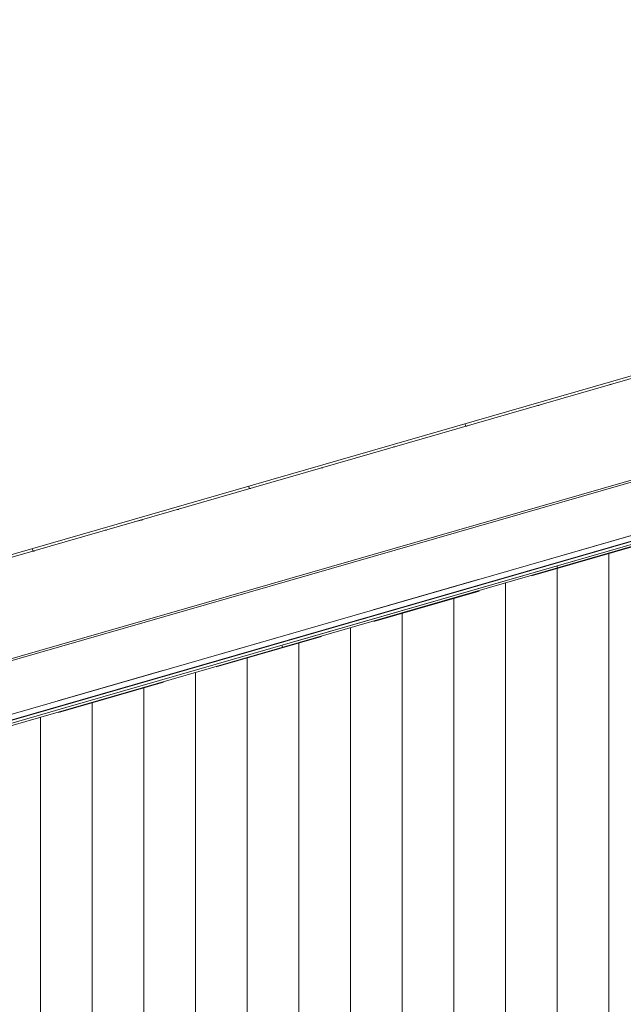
# Model space of a CAD drawing. Header units: millimetres. Extents: x -65 to 293624, y -1905 to 31061.
# Tile 42 of 256: x 31711 to 32878, y 16355 to 18259. Entities that reach past the tile are written whole.
import ezdxf

# ---------------------------------------------------------------- set-up
doc = ezdxf.new("R2010")
doc.units = ezdxf.units.MM
doc.header["$MEASUREMENT"] = 0
doc.linetypes.add('Hidden Line', pattern=[317.5, 211.666667, -105.833333])
for name, color, linetype in [('00 2D joon.AR', 7, 'Continuous'), ('1247 Fassaadi valgusti.AR', 7, 'Continuous'), ('1263 Katuse alusserv.AR', 7, 'Continuous'), ('1263 Katusekate - plekk.AR', 7, 'Continuous'), ('1264 Katusevarustus.AR', 7, 'Continuous')]:
    doc.layers.add(name, color=color, linetype=linetype)

# ---------------------------------------------------------------- blocks, each defined once
blk = doc.blocks.new('*X255', base_point=(-38239, 12361.4))
at = {"layer": '1263 Katuse alusserv.AR', "color": 7, "linetype": 'Continuous', "lineweight": 13}
for p, q in [((32749.9, 17202.7), (32750.8, 17198.9)), ((32218, 17049.4), (32218.9, 17045.5))]:
    blk.add_line(p, q, dxfattribs=at)
blk.add_point((32750.8, 17198.9), dxfattribs=at)
blk.add_point((32750.8, 17198.9), dxfattribs=at)
blk.add_point((32750.8, 17198.9), dxfattribs=at)
blk.add_point((32750.8, 17198.9), dxfattribs=at)
blk = doc.blocks.new('*X256', base_point=(-38239, 12361.4))
at = {"layer": '1263 Katuse alusserv.AR', "color": 7, "linetype": 'Continuous', "lineweight": 13}
for p, q in [((32749.9, 17202.7), (32750.8, 17198.9)), ((32218, 17049.4), (32218.9, 17045.5))]:
    blk.add_line(p, q, dxfattribs=at)
blk.add_point((32750.8, 17198.9), dxfattribs=at)
blk.add_point((32750.8, 17198.9), dxfattribs=at)
blk.add_point((32750.8, 17198.9), dxfattribs=at)
blk.add_point((32750.8, 17198.9), dxfattribs=at)
blk = doc.blocks.new('*X261', base_point=(-38239, 12361.4))
at = {"layer": '1263 Katuse alusserv.AR', "color": 7, "linetype": 'Continuous', "lineweight": 13}
for p, q in [((32850.6, 17227.7), (32850.6, 17186.1)), ((32850.6, 17227.7), (32850.6, 17186.1)), ((32750.6, 17198.8), (32750.6, 17186.1)), ((32750.6, 17198.8), (32750.6, 17186.1)), ((32750.6, 17186.1), (32750.6, 17122.2)), ((32750.6, 17186.1), (32750.6, 17122.2)), ((32850.6, 17186.1), (32850.6, 17122.2)), ((32850.6, 17186.1), (32850.6, 17122.2)), ((32650.6, 17170), (32650.6, 17122.2)), ((32650.6, 17170), (32650.6, 17122.2)), ((32550.6, 17141.2), (32550.6, 17122.2)), ((32550.6, 17141.2), (32550.6, 17122.2)), ((32550.6, 17122.2), (32550.6, 17058.3)), ((32550.6, 17122.2), (32550.6, 17058.3)), ((32650.6, 17122.2), (32650.6, 17058.3)), ((32650.6, 17122.2), (32650.6, 17058.3)), ((32750.6, 17122.2), (32750.6, 17058.3)), ((32750.6, 17122.2), (32750.6, 17058.3)), ((32850.6, 17122.2), (32850.6, 17058.3)), ((32850.6, 17122.2), (32850.6, 17058.3)), ((32450.6, 17112.3), (32450.6, 17058.3)), ((32450.6, 17112.3), (32450.6, 17058.3)), ((32350.6, 17083.5), (32350.6, 17058.3)), ((32350.6, 17083.5), (32350.6, 17058.3)), ((32350.6, 17058.3), (32350.6, 16994.4)), ((32350.6, 17058.3), (32350.6, 16994.4)), ((32450.6, 17058.3), (32450.6, 16994.4)), ((32450.6, 17058.3), (32450.6, 16994.4)), ((32550.6, 17058.3), (32550.6, 16994.4)), ((32550.6, 17058.3), (32550.6, 16994.4)), ((32650.6, 17058.3), (32650.6, 16994.4)), ((32650.6, 17058.3), (32650.6, 16994.4)), ((32750.6, 17058.3), (32750.6, 16994.4)), ((32750.6, 17058.3), (32750.6, 16994.4)), ((32850.6, 17058.3), (32850.6, 16994.4)), ((32850.6, 17058.3), (32850.6, 16994.4)), ((32250.6, 17054.6), (32250.6, 16994.4)), ((32250.6, 17054.6), (32250.6, 16994.4)), ((32150.6, 17025.8), (32150.6, 16994.4)), ((32150.6, 17025.8), (32150.6, 16994.4)), ((32050.6, 16997), (32050.6, 16994.4)), ((32050.6, 16997), (32050.6, 16994.4)), ((32050.6, 16994.4), (32050.6, 16930.4)), ((32050.6, 16994.4), (32050.6, 16930.4)), ((32150.6, 16994.4), (32150.6, 16930.4)), ((32150.6, 16994.4), (32150.6, 16930.4)), ((32250.6, 16994.4), (32250.6, 16930.4)), ((32250.6, 16994.4), (32250.6, 16930.4)), ((32350.6, 16994.4), (32350.6, 16930.4)), ((32350.6, 16994.4), (32350.6, 16930.4)), ((32450.6, 16994.4), (32450.6, 16930.4)), ((32450.6, 16994.4), (32450.6, 16930.4)), ((32550.6, 16994.4), (32550.6, 16930.4)), ((32550.6, 16994.4), (32550.6, 16930.4)), ((32650.6, 16994.4), (32650.6, 16930.4)), ((32650.6, 16994.4), (32650.6, 16930.4)), ((32750.6, 16994.4), (32750.6, 16930.4)), ((32750.6, 16994.4), (32750.6, 16930.4)), ((32850.6, 16994.4), (32850.6, 16930.4)), ((32850.6, 16994.4), (32850.6, 16930.4)), ((31950.6, 16968.1), (31950.6, 16930.4)), ((31950.6, 16968.1), (31950.6, 16930.4)), ((31850.6, 16939.3), (31850.6, 16930.4)), ((31850.6, 16939.3), (31850.6, 16930.4)), ((31850.6, 16930.4), (31850.6, 16866.5)), ((31850.6, 16930.4), (31850.6, 16866.5)), ((31950.6, 16930.4), (31950.6, 16866.5)), ((31950.6, 16930.4), (31950.6, 16866.5)), ((32050.6, 16930.4), (32050.6, 16866.5)), ((32050.6, 16930.4), (32050.6, 16866.5)), ((32150.6, 16930.4), (32150.6, 16866.5)), ((32150.6, 16930.4), (32150.6, 16866.5)), ((32250.6, 16930.4), (32250.6, 16866.5)), ((32250.6, 16930.4), (32250.6, 16866.5)), ((32350.6, 16930.4), (32350.6, 16866.5)), ((32350.6, 16930.4), (32350.6, 16866.5)), ((32450.6, 16930.4), (32450.6, 16866.5)), ((32450.6, 16930.4), (32450.6, 16866.5)), ((32550.6, 16930.4), (32550.6, 16866.5)), ((32550.6, 16930.4), (32550.6, 16866.5)), ((32650.6, 16930.4), (32650.6, 16866.5)), ((32650.6, 16930.4), (32650.6, 16866.5)), ((32750.6, 16930.4), (32750.6, 16866.5)), ((32750.6, 16930.4), (32750.6, 16866.5)), ((32850.6, 16930.4), (32850.6, 16866.5)), ((32850.6, 16930.4), (32850.6, 16866.5)), ((31750.6, 16910.4), (31750.6, 16866.5)), ((31750.6, 16910.4), (31750.6, 16866.5)), ((31750.6, 16866.5), (31750.6, 16802.6)), ((31750.6, 16866.5), (31750.6, 16802.6)), ((31850.6, 16866.5), (31850.6, 16802.6)), ((31850.6, 16866.5), (31850.6, 16802.6)), ((31950.6, 16866.5), (31950.6, 16802.6)), ((31950.6, 16866.5), (31950.6, 16802.6)), ((32050.6, 16866.5), (32050.6, 16802.6)), ((32050.6, 16866.5), (32050.6, 16802.6)), ((32150.6, 16866.5), (32150.6, 16802.6)), ((32150.6, 16866.5), (32150.6, 16802.6)), ((32250.6, 16866.5), (32250.6, 16802.6)), ((32250.6, 16866.5), (32250.6, 16802.6)), ((32350.6, 16866.5), (32350.6, 16802.6)), ((32350.6, 16866.5), (32350.6, 16802.6)), ((32450.6, 16866.5), (32450.6, 16802.6)), ((32450.6, 16866.5), (32450.6, 16802.6)), ((32550.6, 16866.5), (32550.6, 16802.6)), ((32550.6, 16866.5), (32550.6, 16802.6)), ((32650.6, 16866.5), (32650.6, 16802.6)), ((32650.6, 16866.5), (32650.6, 16802.6)), ((32750.6, 16866.5), (32750.6, 16802.6)), ((32750.6, 16866.5), (32750.6, 16802.6)), ((32850.6, 16866.5), (32850.6, 16802.6)), ((32850.6, 16866.5), (32850.6, 16802.6)), ((31750.6, 16802.6), (31750.6, 16738.7)), ((31750.6, 16802.6), (31750.6, 16738.7)), ((31850.6, 16802.6), (31850.6, 16738.7)), ((31850.6, 16802.6), (31850.6, 16738.7)), ((31950.6, 16802.6), (31950.6, 16738.7)), ((31950.6, 16802.6), (31950.6, 16738.7)), ((32050.6, 16802.6), (32050.6, 16738.7)), ((32050.6, 16802.6), (32050.6, 16738.7)), ((32150.6, 16802.6), (32150.6, 16738.7)), ((32150.6, 16802.6), (32150.6, 16738.7)), ((32250.6, 16802.6), (32250.6, 16738.7)), ((32250.6, 16802.6), (32250.6, 16738.7)), ((32350.6, 16802.6), (32350.6, 16738.7)), ((32350.6, 16802.6), (32350.6, 16738.7)), ((32450.6, 16802.6), (32450.6, 16738.7)), ((32450.6, 16802.6), (32450.6, 16738.7)), ((32550.6, 16802.6), (32550.6, 16738.7)), ((32550.6, 16802.6), (32550.6, 16738.7)), ((32650.6, 16802.6), (32650.6, 16738.7)), ((32650.6, 16802.6), (32650.6, 16738.7)), ((32750.6, 16802.6), (32750.6, 16738.7)), ((32750.6, 16802.6), (32750.6, 16738.7)), ((32850.6, 16802.6), (32850.6, 16738.7)), ((32850.6, 16802.6), (32850.6, 16738.7)), ((31750.6, 16738.7), (31750.6, 16674.8)), ((31750.6, 16738.7), (31750.6, 16674.8)), ((31850.6, 16738.7), (31850.6, 16674.8)), ((31850.6, 16738.7), (31850.6, 16674.8)), ((31950.6, 16738.7), (31950.6, 16674.8)), ((31950.6, 16738.7), (31950.6, 16674.8)), ((32050.6, 16738.7), (32050.6, 16674.8)), ((32050.6, 16738.7), (32050.6, 16674.8)), ((32150.6, 16738.7), (32150.6, 16674.8)), ((32150.6, 16738.7), (32150.6, 16674.8)), ((32250.6, 16738.7), (32250.6, 16674.8)), ((32250.6, 16738.7), (32250.6, 16674.8)), ((32350.6, 16738.7), (32350.6, 16674.8)), ((32350.6, 16738.7), (32350.6, 16674.8)), ((32450.6, 16738.7), (32450.6, 16674.8)), ((32450.6, 16738.7), (32450.6, 16674.8)), ((32550.6, 16738.7), (32550.6, 16674.8)), ((32550.6, 16738.7), (32550.6, 16674.8)), ((32650.6, 16738.7), (32650.6, 16674.8)), ((32650.6, 16738.7), (32650.6, 16674.8)), ((32750.6, 16738.7), (32750.6, 16674.8)), ((32750.6, 16738.7), (32750.6, 16674.8)), ((32850.6, 16738.7), (32850.6, 16674.8)), ((32850.6, 16738.7), (32850.6, 16674.8)), ((31750.6, 16674.8), (31750.6, 16610.9)), ((31750.6, 16674.8), (31750.6, 16610.9)), ((31850.6, 16674.8), (31850.6, 16610.9)), ((31850.6, 16674.8), (31850.6, 16610.9)), ((31950.6, 16674.8), (31950.6, 16610.9)), ((31950.6, 16674.8), (31950.6, 16610.9)), ((32050.6, 16674.8), (32050.6, 16610.9)), ((32050.6, 16674.8), (32050.6, 16610.9)), ((32150.6, 16674.8), (32150.6, 16610.9)), ((32150.6, 16674.8), (32150.6, 16610.9)), ((32250.6, 16674.8), (32250.6, 16610.9)), ((32250.6, 16674.8), (32250.6, 16610.9)), ((32350.6, 16674.8), (32350.6, 16610.9)), ((32350.6, 16674.8), (32350.6, 16610.9)), ((32450.6, 16674.8), (32450.6, 16610.9)), ((32450.6, 16674.8), (32450.6, 16610.9)), ((32550.6, 16674.8), (32550.6, 16610.9)), ((32550.6, 16674.8), (32550.6, 16610.9)), ((32650.6, 16674.8), (32650.6, 16610.9)), ((32650.6, 16674.8), (32650.6, 16610.9)), ((32750.6, 16674.8), (32750.6, 16610.9)), ((32750.6, 16674.8), (32750.6, 16610.9)), ((32850.6, 16674.8), (32850.6, 16610.9)), ((32850.6, 16674.8), (32850.6, 16610.9)), ((31750.6, 16610.9), (31750.6, 16547)), ((31750.6, 16610.9), (31750.6, 16547)), ((31850.6, 16610.9), (31850.6, 16547)), ((31850.6, 16610.9), (31850.6, 16547)), ((31950.6, 16610.9), (31950.6, 16547)), ((31950.6, 16610.9), (31950.6, 16547)), ((32050.6, 16610.9), (32050.6, 16547)), ((32050.6, 16610.9), (32050.6, 16547)), ((32150.6, 16610.9), (32150.6, 16547)), ((32150.6, 16610.9), (32150.6, 16547)), ((32250.6, 16610.9), (32250.6, 16547)), ((32250.6, 16610.9), (32250.6, 16547)), ((32350.6, 16610.9), (32350.6, 16547)), ((32350.6, 16610.9), (32350.6, 16547)), ((32450.6, 16610.9), (32450.6, 16547)), ((32450.6, 16610.9), (32450.6, 16547)), ((32550.6, 16610.9), (32550.6, 16547)), ((32550.6, 16610.9), (32550.6, 16547)), ((32650.6, 16610.9), (32650.6, 16547)), ((32650.6, 16610.9), (32650.6, 16547)), ((32750.6, 16610.9), (32750.6, 16547)), ((32750.6, 16610.9), (32750.6, 16547)), ((32850.6, 16610.9), (32850.6, 16547)), ((32850.6, 16610.9), (32850.6, 16547)), ((31750.6, 16547), (31750.6, 16483)), ((31750.6, 16547), (31750.6, 16483)), ((31850.6, 16547), (31850.6, 16483)), ((31850.6, 16547), (31850.6, 16483)), ((31950.6, 16547), (31950.6, 16483)), ((31950.6, 16547), (31950.6, 16483)), ((32050.6, 16547), (32050.6, 16483)), ((32050.6, 16547), (32050.6, 16483)), ((32150.6, 16547), (32150.6, 16483)), ((32150.6, 16547), (32150.6, 16483)), ((32250.6, 16547), (32250.6, 16483)), ((32250.6, 16547), (32250.6, 16483)), ((32350.6, 16547), (32350.6, 16483)), ((32350.6, 16547), (32350.6, 16483)), ((32450.6, 16547), (32450.6, 16483)), ((32450.6, 16547), (32450.6, 16483)), ((32550.6, 16547), (32550.6, 16483)), ((32550.6, 16547), (32550.6, 16483)), ((32650.6, 16547), (32650.6, 16483)), ((32650.6, 16547), (32650.6, 16483)), ((32750.6, 16547), (32750.6, 16483)), ((32750.6, 16547), (32750.6, 16483)), ((32850.6, 16547), (32850.6, 16483)), ((32850.6, 16547), (32850.6, 16483)), ((31750.6, 16483), (31750.6, 16419.1)), ((31750.6, 16483), (31750.6, 16419.1)), ((31850.6, 16483), (31850.6, 16419.1)), ((31850.6, 16483), (31850.6, 16419.1)), ((31950.6, 16483), (31950.6, 16419.1)), ((31950.6, 16483), (31950.6, 16419.1)), ((32050.6, 16483), (32050.6, 16419.1)), ((32050.6, 16483), (32050.6, 16419.1)), ((32150.6, 16483), (32150.6, 16419.1)), ((32150.6, 16483), (32150.6, 16419.1)), ((32250.6, 16483), (32250.6, 16419.1)), ((32250.6, 16483), (32250.6, 16419.1)), ((32350.6, 16483), (32350.6, 16419.1)), ((32350.6, 16483), (32350.6, 16419.1)), ((32450.6, 16483), (32450.6, 16419.1)), ((32450.6, 16483), (32450.6, 16419.1)), ((32550.6, 16483), (32550.6, 16419.1)), ((32550.6, 16483), (32550.6, 16419.1)), ((32650.6, 16483), (32650.6, 16419.1)), ((32650.6, 16483), (32650.6, 16419.1)), ((32750.6, 16483), (32750.6, 16419.1)), ((32750.6, 16483), (32750.6, 16419.1)), ((32850.6, 16483), (32850.6, 16419.1)), ((32850.6, 16483), (32850.6, 16419.1)), ((31750.6, 16419.1), (31750.6, 16355.2)), ((31750.6, 16419.1), (31750.6, 16355.2)), ((31850.6, 16419.1), (31850.6, 16355.2)), ((31850.6, 16419.1), (31850.6, 16355.2)), ((31950.6, 16419.1), (31950.6, 16355.2)), ((31950.6, 16419.1), (31950.6, 16355.2)), ((32050.6, 16419.1), (32050.6, 16355.2)), ((32050.6, 16419.1), (32050.6, 16355.2)), ((32150.6, 16419.1), (32150.6, 16355.2)), ((32150.6, 16419.1), (32150.6, 16355.2)), ((32250.6, 16419.1), (32250.6, 16355.2)), ((32250.6, 16419.1), (32250.6, 16355.2)), ((32350.6, 16419.1), (32350.6, 16355.2)), ((32350.6, 16419.1), (32350.6, 16355.2)), ((32450.6, 16419.1), (32450.6, 16355.2)), ((32450.6, 16419.1), (32450.6, 16355.2)), ((32550.6, 16419.1), (32550.6, 16355.2)), ((32550.6, 16419.1), (32550.6, 16355.2)), ((32650.6, 16419.1), (32650.6, 16355.2)), ((32650.6, 16419.1), (32650.6, 16355.2)), ((32750.6, 16419.1), (32750.6, 16355.2)), ((32750.6, 16419.1), (32750.6, 16355.2)), ((32850.6, 16419.1), (32850.6, 16355.2)), ((32850.6, 16419.1), (32850.6, 16355.2)), ((31750.6, 16355.2), (31750.6, 16291.3)), ((31850.6, 16355.2), (31850.6, 16291.3)), ((31950.6, 16355.2), (31950.6, 16291.3)), ((32050.6, 16355.2), (32050.6, 16291.3)), ((32150.6, 16355.2), (32150.6, 16291.3)), ((32250.6, 16355.2), (32250.6, 16291.3)), ((32350.6, 16355.2), (32350.6, 16291.3)), ((32450.6, 16355.2), (32450.6, 16291.3)), ((32550.6, 16355.2), (32550.6, 16291.3)), ((32650.6, 16355.2), (32650.6, 16291.3)), ((32750.6, 16355.2), (32750.6, 16291.3)), ((32850.6, 16355.2), (32850.6, 16291.3))]:
    blk.add_line(p, q, dxfattribs=at)
blk = doc.blocks.new('*X262', base_point=(-38239, 12361.4))
at = {"layer": '1263 Katuse alusserv.AR', "color": 7, "linetype": 'Continuous', "lineweight": 13}
for p, q in [((32850.6, 17227.7), (32850.6, 17186.1)), ((32850.6, 17227.7), (32850.6, 17186.1)), ((32750.6, 17198.8), (32750.6, 17186.1)), ((32750.6, 17198.8), (32750.6, 17186.1)), ((32750.6, 17186.1), (32750.6, 17122.2)), ((32750.6, 17186.1), (32750.6, 17122.2)), ((32850.6, 17186.1), (32850.6, 17122.2)), ((32850.6, 17186.1), (32850.6, 17122.2)), ((32650.6, 17170), (32650.6, 17122.2)), ((32650.6, 17170), (32650.6, 17122.2)), ((32550.6, 17141.2), (32550.6, 17122.2)), ((32550.6, 17141.2), (32550.6, 17122.2)), ((32550.6, 17122.2), (32550.6, 17058.3)), ((32550.6, 17122.2), (32550.6, 17058.3)), ((32650.6, 17122.2), (32650.6, 17058.3)), ((32650.6, 17122.2), (32650.6, 17058.3)), ((32750.6, 17122.2), (32750.6, 17058.3)), ((32750.6, 17122.2), (32750.6, 17058.3)), ((32850.6, 17122.2), (32850.6, 17058.3)), ((32850.6, 17122.2), (32850.6, 17058.3)), ((32450.6, 17112.3), (32450.6, 17058.3)), ((32450.6, 17112.3), (32450.6, 17058.3)), ((32350.6, 17083.5), (32350.6, 17058.3)), ((32350.6, 17083.5), (32350.6, 17058.3)), ((32350.6, 17058.3), (32350.6, 16994.4)), ((32350.6, 17058.3), (32350.6, 16994.4)), ((32450.6, 17058.3), (32450.6, 16994.4)), ((32450.6, 17058.3), (32450.6, 16994.4)), ((32550.6, 17058.3), (32550.6, 16994.4)), ((32550.6, 17058.3), (32550.6, 16994.4)), ((32650.6, 17058.3), (32650.6, 16994.4)), ((32650.6, 17058.3), (32650.6, 16994.4)), ((32750.6, 17058.3), (32750.6, 16994.4)), ((32750.6, 17058.3), (32750.6, 16994.4)), ((32850.6, 17058.3), (32850.6, 16994.4)), ((32850.6, 17058.3), (32850.6, 16994.4)), ((32250.6, 17054.6), (32250.6, 16994.4)), ((32250.6, 17054.6), (32250.6, 16994.4)), ((32150.6, 17025.8), (32150.6, 16994.4)), ((32150.6, 17025.8), (32150.6, 16994.4)), ((32050.6, 16997), (32050.6, 16994.4)), ((32050.6, 16997), (32050.6, 16994.4)), ((32050.6, 16994.4), (32050.6, 16930.4)), ((32050.6, 16994.4), (32050.6, 16930.4)), ((32150.6, 16994.4), (32150.6, 16930.4)), ((32150.6, 16994.4), (32150.6, 16930.4)), ((32250.6, 16994.4), (32250.6, 16930.4)), ((32250.6, 16994.4), (32250.6, 16930.4)), ((32350.6, 16994.4), (32350.6, 16930.4)), ((32350.6, 16994.4), (32350.6, 16930.4)), ((32450.6, 16994.4), (32450.6, 16930.4)), ((32450.6, 16994.4), (32450.6, 16930.4)), ((32550.6, 16994.4), (32550.6, 16930.4)), ((32550.6, 16994.4), (32550.6, 16930.4)), ((32650.6, 16994.4), (32650.6, 16930.4)), ((32650.6, 16994.4), (32650.6, 16930.4)), ((32750.6, 16994.4), (32750.6, 16930.4)), ((32750.6, 16994.4), (32750.6, 16930.4)), ((32850.6, 16994.4), (32850.6, 16930.4)), ((32850.6, 16994.4), (32850.6, 16930.4)), ((31950.6, 16968.1), (31950.6, 16930.4)), ((31950.6, 16968.1), (31950.6, 16930.4)), ((31850.6, 16939.3), (31850.6, 16930.4)), ((31850.6, 16939.3), (31850.6, 16930.4)), ((31850.6, 16930.4), (31850.6, 16866.5)), ((31850.6, 16930.4), (31850.6, 16866.5)), ((31950.6, 16930.4), (31950.6, 16866.5)), ((31950.6, 16930.4), (31950.6, 16866.5)), ((32050.6, 16930.4), (32050.6, 16866.5)), ((32050.6, 16930.4), (32050.6, 16866.5)), ((32150.6, 16930.4), (32150.6, 16866.5)), ((32150.6, 16930.4), (32150.6, 16866.5)), ((32250.6, 16930.4), (32250.6, 16866.5)), ((32250.6, 16930.4), (32250.6, 16866.5)), ((32350.6, 16930.4), (32350.6, 16866.5)), ((32350.6, 16930.4), (32350.6, 16866.5)), ((32450.6, 16930.4), (32450.6, 16866.5)), ((32450.6, 16930.4), (32450.6, 16866.5)), ((32550.6, 16930.4), (32550.6, 16866.5)), ((32550.6, 16930.4), (32550.6, 16866.5)), ((32650.6, 16930.4), (32650.6, 16866.5)), ((32650.6, 16930.4), (32650.6, 16866.5)), ((32750.6, 16930.4), (32750.6, 16866.5)), ((32750.6, 16930.4), (32750.6, 16866.5)), ((32850.6, 16930.4), (32850.6, 16866.5)), ((32850.6, 16930.4), (32850.6, 16866.5)), ((31750.6, 16910.4), (31750.6, 16866.5)), ((31750.6, 16910.4), (31750.6, 16866.5)), ((31750.6, 16866.5), (31750.6, 16802.6)), ((31750.6, 16866.5), (31750.6, 16802.6)), ((31850.6, 16866.5), (31850.6, 16802.6)), ((31850.6, 16866.5), (31850.6, 16802.6)), ((31950.6, 16866.5), (31950.6, 16802.6)), ((31950.6, 16866.5), (31950.6, 16802.6)), ((32050.6, 16866.5), (32050.6, 16802.6)), ((32050.6, 16866.5), (32050.6, 16802.6)), ((32150.6, 16866.5), (32150.6, 16802.6)), ((32150.6, 16866.5), (32150.6, 16802.6)), ((32250.6, 16866.5), (32250.6, 16802.6)), ((32250.6, 16866.5), (32250.6, 16802.6)), ((32350.6, 16866.5), (32350.6, 16802.6)), ((32350.6, 16866.5), (32350.6, 16802.6)), ((32450.6, 16866.5), (32450.6, 16802.6)), ((32450.6, 16866.5), (32450.6, 16802.6)), ((32550.6, 16866.5), (32550.6, 16802.6)), ((32550.6, 16866.5), (32550.6, 16802.6)), ((32650.6, 16866.5), (32650.6, 16802.6)), ((32650.6, 16866.5), (32650.6, 16802.6)), ((32750.6, 16866.5), (32750.6, 16802.6)), ((32750.6, 16866.5), (32750.6, 16802.6)), ((32850.6, 16866.5), (32850.6, 16802.6)), ((32850.6, 16866.5), (32850.6, 16802.6)), ((31750.6, 16802.6), (31750.6, 16738.7)), ((31750.6, 16802.6), (31750.6, 16738.7)), ((31850.6, 16802.6), (31850.6, 16738.7)), ((31850.6, 16802.6), (31850.6, 16738.7)), ((31950.6, 16802.6), (31950.6, 16738.7)), ((31950.6, 16802.6), (31950.6, 16738.7)), ((32050.6, 16802.6), (32050.6, 16738.7)), ((32050.6, 16802.6), (32050.6, 16738.7)), ((32150.6, 16802.6), (32150.6, 16738.7)), ((32150.6, 16802.6), (32150.6, 16738.7)), ((32250.6, 16802.6), (32250.6, 16738.7)), ((32250.6, 16802.6), (32250.6, 16738.7)), ((32350.6, 16802.6), (32350.6, 16738.7)), ((32350.6, 16802.6), (32350.6, 16738.7)), ((32450.6, 16802.6), (32450.6, 16738.7)), ((32450.6, 16802.6), (32450.6, 16738.7)), ((32550.6, 16802.6), (32550.6, 16738.7)), ((32550.6, 16802.6), (32550.6, 16738.7)), ((32650.6, 16802.6), (32650.6, 16738.7)), ((32650.6, 16802.6), (32650.6, 16738.7)), ((32750.6, 16802.6), (32750.6, 16738.7)), ((32750.6, 16802.6), (32750.6, 16738.7)), ((32850.6, 16802.6), (32850.6, 16738.7)), ((32850.6, 16802.6), (32850.6, 16738.7)), ((31750.6, 16738.7), (31750.6, 16674.8)), ((31750.6, 16738.7), (31750.6, 16674.8)), ((31850.6, 16738.7), (31850.6, 16674.8)), ((31850.6, 16738.7), (31850.6, 16674.8)), ((31950.6, 16738.7), (31950.6, 16674.8)), ((31950.6, 16738.7), (31950.6, 16674.8)), ((32050.6, 16738.7), (32050.6, 16674.8)), ((32050.6, 16738.7), (32050.6, 16674.8)), ((32150.6, 16738.7), (32150.6, 16674.8)), ((32150.6, 16738.7), (32150.6, 16674.8)), ((32250.6, 16738.7), (32250.6, 16674.8)), ((32250.6, 16738.7), (32250.6, 16674.8)), ((32350.6, 16738.7), (32350.6, 16674.8)), ((32350.6, 16738.7), (32350.6, 16674.8)), ((32450.6, 16738.7), (32450.6, 16674.8)), ((32450.6, 16738.7), (32450.6, 16674.8)), ((32550.6, 16738.7), (32550.6, 16674.8)), ((32550.6, 16738.7), (32550.6, 16674.8)), ((32650.6, 16738.7), (32650.6, 16674.8)), ((32650.6, 16738.7), (32650.6, 16674.8)), ((32750.6, 16738.7), (32750.6, 16674.8)), ((32750.6, 16738.7), (32750.6, 16674.8)), ((32850.6, 16738.7), (32850.6, 16674.8)), ((32850.6, 16738.7), (32850.6, 16674.8)), ((31750.6, 16674.8), (31750.6, 16610.9)), ((31750.6, 16674.8), (31750.6, 16610.9)), ((31850.6, 16674.8), (31850.6, 16610.9)), ((31850.6, 16674.8), (31850.6, 16610.9)), ((31950.6, 16674.8), (31950.6, 16610.9)), ((31950.6, 16674.8), (31950.6, 16610.9)), ((32050.6, 16674.8), (32050.6, 16610.9)), ((32050.6, 16674.8), (32050.6, 16610.9)), ((32150.6, 16674.8), (32150.6, 16610.9)), ((32150.6, 16674.8), (32150.6, 16610.9)), ((32250.6, 16674.8), (32250.6, 16610.9)), ((32250.6, 16674.8), (32250.6, 16610.9)), ((32350.6, 16674.8), (32350.6, 16610.9)), ((32350.6, 16674.8), (32350.6, 16610.9)), ((32450.6, 16674.8), (32450.6, 16610.9)), ((32450.6, 16674.8), (32450.6, 16610.9)), ((32550.6, 16674.8), (32550.6, 16610.9)), ((32550.6, 16674.8), (32550.6, 16610.9)), ((32650.6, 16674.8), (32650.6, 16610.9)), ((32650.6, 16674.8), (32650.6, 16610.9)), ((32750.6, 16674.8), (32750.6, 16610.9)), ((32750.6, 16674.8), (32750.6, 16610.9)), ((32850.6, 16674.8), (32850.6, 16610.9)), ((32850.6, 16674.8), (32850.6, 16610.9)), ((31750.6, 16610.9), (31750.6, 16547)), ((31750.6, 16610.9), (31750.6, 16547)), ((31850.6, 16610.9), (31850.6, 16547)), ((31850.6, 16610.9), (31850.6, 16547)), ((31950.6, 16610.9), (31950.6, 16547)), ((31950.6, 16610.9), (31950.6, 16547)), ((32050.6, 16610.9), (32050.6, 16547)), ((32050.6, 16610.9), (32050.6, 16547)), ((32150.6, 16610.9), (32150.6, 16547)), ((32150.6, 16610.9), (32150.6, 16547)), ((32250.6, 16610.9), (32250.6, 16547)), ((32250.6, 16610.9), (32250.6, 16547)), ((32350.6, 16610.9), (32350.6, 16547)), ((32350.6, 16610.9), (32350.6, 16547)), ((32450.6, 16610.9), (32450.6, 16547)), ((32450.6, 16610.9), (32450.6, 16547)), ((32550.6, 16610.9), (32550.6, 16547)), ((32550.6, 16610.9), (32550.6, 16547)), ((32650.6, 16610.9), (32650.6, 16547)), ((32650.6, 16610.9), (32650.6, 16547)), ((32750.6, 16610.9), (32750.6, 16547)), ((32750.6, 16610.9), (32750.6, 16547)), ((32850.6, 16610.9), (32850.6, 16547)), ((32850.6, 16610.9), (32850.6, 16547)), ((31750.6, 16547), (31750.6, 16483)), ((31750.6, 16547), (31750.6, 16483)), ((31850.6, 16547), (31850.6, 16483)), ((31850.6, 16547), (31850.6, 16483)), ((31950.6, 16547), (31950.6, 16483)), ((31950.6, 16547), (31950.6, 16483)), ((32050.6, 16547), (32050.6, 16483)), ((32050.6, 16547), (32050.6, 16483)), ((32150.6, 16547), (32150.6, 16483)), ((32150.6, 16547), (32150.6, 16483)), ((32250.6, 16547), (32250.6, 16483)), ((32250.6, 16547), (32250.6, 16483)), ((32350.6, 16547), (32350.6, 16483)), ((32350.6, 16547), (32350.6, 16483)), ((32450.6, 16547), (32450.6, 16483)), ((32450.6, 16547), (32450.6, 16483)), ((32550.6, 16547), (32550.6, 16483)), ((32550.6, 16547), (32550.6, 16483)), ((32650.6, 16547), (32650.6, 16483)), ((32650.6, 16547), (32650.6, 16483)), ((32750.6, 16547), (32750.6, 16483)), ((32750.6, 16547), (32750.6, 16483)), ((32850.6, 16547), (32850.6, 16483)), ((32850.6, 16547), (32850.6, 16483)), ((31750.6, 16483), (31750.6, 16419.1)), ((31750.6, 16483), (31750.6, 16419.1)), ((31850.6, 16483), (31850.6, 16419.1)), ((31850.6, 16483), (31850.6, 16419.1)), ((31950.6, 16483), (31950.6, 16419.1)), ((31950.6, 16483), (31950.6, 16419.1)), ((32050.6, 16483), (32050.6, 16419.1)), ((32050.6, 16483), (32050.6, 16419.1)), ((32150.6, 16483), (32150.6, 16419.1)), ((32150.6, 16483), (32150.6, 16419.1)), ((32250.6, 16483), (32250.6, 16419.1)), ((32250.6, 16483), (32250.6, 16419.1)), ((32350.6, 16483), (32350.6, 16419.1)), ((32350.6, 16483), (32350.6, 16419.1)), ((32450.6, 16483), (32450.6, 16419.1)), ((32450.6, 16483), (32450.6, 16419.1)), ((32550.6, 16483), (32550.6, 16419.1)), ((32550.6, 16483), (32550.6, 16419.1)), ((32650.6, 16483), (32650.6, 16419.1)), ((32650.6, 16483), (32650.6, 16419.1)), ((32750.6, 16483), (32750.6, 16419.1)), ((32750.6, 16483), (32750.6, 16419.1)), ((32850.6, 16483), (32850.6, 16419.1)), ((32850.6, 16483), (32850.6, 16419.1)), ((31750.6, 16419.1), (31750.6, 16355.2)), ((31750.6, 16419.1), (31750.6, 16355.2)), ((31850.6, 16419.1), (31850.6, 16355.2)), ((31850.6, 16419.1), (31850.6, 16355.2)), ((31950.6, 16419.1), (31950.6, 16355.2)), ((31950.6, 16419.1), (31950.6, 16355.2)), ((32050.6, 16419.1), (32050.6, 16355.2)), ((32050.6, 16419.1), (32050.6, 16355.2)), ((32150.6, 16419.1), (32150.6, 16355.2)), ((32150.6, 16419.1), (32150.6, 16355.2)), ((32250.6, 16419.1), (32250.6, 16355.2)), ((32250.6, 16419.1), (32250.6, 16355.2)), ((32350.6, 16419.1), (32350.6, 16355.2)), ((32350.6, 16419.1), (32350.6, 16355.2)), ((32450.6, 16419.1), (32450.6, 16355.2)), ((32450.6, 16419.1), (32450.6, 16355.2)), ((32550.6, 16419.1), (32550.6, 16355.2)), ((32550.6, 16419.1), (32550.6, 16355.2)), ((32650.6, 16419.1), (32650.6, 16355.2)), ((32650.6, 16419.1), (32650.6, 16355.2)), ((32750.6, 16419.1), (32750.6, 16355.2)), ((32750.6, 16419.1), (32750.6, 16355.2)), ((32850.6, 16419.1), (32850.6, 16355.2)), ((32850.6, 16419.1), (32850.6, 16355.2)), ((31750.6, 16355.2), (31750.6, 16291.3)), ((31850.6, 16355.2), (31850.6, 16291.3)), ((31950.6, 16355.2), (31950.6, 16291.3)), ((32050.6, 16355.2), (32050.6, 16291.3)), ((32150.6, 16355.2), (32150.6, 16291.3)), ((32250.6, 16355.2), (32250.6, 16291.3)), ((32350.6, 16355.2), (32350.6, 16291.3)), ((32450.6, 16355.2), (32450.6, 16291.3)), ((32550.6, 16355.2), (32550.6, 16291.3)), ((32650.6, 16355.2), (32650.6, 16291.3)), ((32750.6, 16355.2), (32750.6, 16291.3)), ((32850.6, 16355.2), (32850.6, 16291.3))]:
    blk.add_line(p, q, dxfattribs=at)
blk = doc.blocks.new('Section Element_243_2', base_point=(-38239, 12361.4))
at = {"layer": '1263 Katuse alusserv.AR', "color": 7, "linetype": 'Continuous', "lineweight": 13}
blk.add_line((43926.1, 20421.7), (28538.9, 15984.2), dxfattribs=at)
at = {"layer": '1263 Katuse alusserv.AR', "lineweight": 0}
for name in ['*X255', '*X256', '*X261', '*X262']:
    blk.add_blockref(name, (-38239, 12361.4), dxfattribs=at)
blk = doc.blocks.new('Section Element_248_2', base_point=(-38239, 12361.4))
at = {"layer": '1264 Katusevarustus.AR', "color": 7, "linetype": 'Continuous', "lineweight": 13}
for p, q in [((28395.2, 16072.7), (43896.7, 20538.8)), ((28397.7, 16069.5), (43896.7, 20534.8))]:
    blk.add_line(p, q, dxfattribs=at)
blk = doc.blocks.new('Section Element_261_2', base_point=(-38239, 12361.4))
at = {"layer": '1247 Fassaadi valgusti.AR', "color": 7, "linetype": 'Continuous', "lineweight": 13}
for p, q in [((31780.9, 16928.9), (33296.5, 17366)), ((31800.1, 16928.9), (33315.7, 17366)), ((31780.9, 16929.4), (31780.9, 16928.9))]:
    blk.add_line(p, q, dxfattribs=at)
blk = doc.blocks.new('Section Element_262_2', base_point=(-38239, 12361.4))
at = {"layer": '1247 Fassaadi valgusti.AR', "color": 7, "linetype": 'Continuous', "lineweight": 13}
for p, q in [((30265.4, 16491.8), (31780.9, 16928.9)), ((30284.6, 16491.8), (31800.1, 16928.9)), ((30265.3, 16492.8), (30265.4, 16491.8))]:
    blk.add_line(p, q, dxfattribs=at)
blk = doc.blocks.new('*X350', base_point=(-38239, 12361.4))
at = {"layer": '1263 Katusekate - plekk.AR', "color": 7, "linetype": 'Continuous', "lineweight": 13}
for p, q in [((32855.1, 17553.4), (32852, 17553.4)), ((32712.5, 17513.2), (32715.6, 17513.2)), ((32715.6, 17513.2), (32712.5, 17513.2)), ((32576.1, 17473), (32573, 17473)), ((32576.1, 17473), (32573, 17473)), ((32436.6, 17432.8), (32433.6, 17432.8)), ((32297.2, 17392.5), (32294.1, 17392.5)), ((32294.1, 17392.5), (32297.2, 17392.5)), ((32157.7, 17352.3), (32154.6, 17352.3)), ((32157.7, 17352.3), (32154.6, 17352.3)), ((32018.2, 17312.1), (32015.1, 17312.1)), ((31948.8, 17292), (31932.1, 17288.1)), ((31875.7, 17271.9), (31878.7, 17271.9)), ((31878.7, 17271.9), (31875.7, 17271.9)), ((31739.3, 17231.6), (31736.2, 17231.6)), ((31739.3, 17231.6), (31736.2, 17231.6))]:
    blk.add_line(p, q, dxfattribs=at)
blk = doc.blocks.new('*X351', base_point=(-38239, 12361.4))
at = {"layer": '1263 Katusekate - plekk.AR', "color": 7, "linetype": 'Continuous', "lineweight": 13}
for p, q in [((32855.1, 17553.4), (32852, 17553.4)), ((32712.5, 17513.2), (32715.6, 17513.2)), ((32715.6, 17513.2), (32712.5, 17513.2)), ((32576.1, 17473), (32573, 17473)), ((32576.1, 17473), (32573, 17473)), ((32436.6, 17432.8), (32433.6, 17432.8)), ((32297.2, 17392.5), (32294.1, 17392.5)), ((32294.1, 17392.5), (32297.2, 17392.5)), ((32157.7, 17352.3), (32154.6, 17352.3)), ((32157.7, 17352.3), (32154.6, 17352.3)), ((32018.2, 17312.1), (32015.1, 17312.1)), ((31948.8, 17292), (31932.1, 17288.1)), ((31875.7, 17271.9), (31878.7, 17271.9)), ((31878.7, 17271.9), (31875.7, 17271.9)), ((31739.3, 17231.6), (31736.2, 17231.6)), ((31739.3, 17231.6), (31736.2, 17231.6))]:
    blk.add_line(p, q, dxfattribs=at)
blk = doc.blocks.new('*X352', base_point=(-38239, 12361.4))
at = {"layer": '1263 Katusekate - plekk.AR', "color": 7, "linetype": 'Continuous', "lineweight": 13}
for p, q in [((32572.3, 17477.9), (32573, 17473)), ((32153.9, 17357.2), (32154.6, 17352.3)), ((31735.5, 17236.5), (31736.2, 17231.6))]:
    blk.add_line(p, q, dxfattribs=at)
blk = doc.blocks.new('Section Element_278_2', base_point=(-38239, 12361.4))
at = {"layer": '1263 Katusekate - plekk.AR', "color": 7, "linetype": 'Continuous', "lineweight": 13}
for p, q in [((28388.1, 16271.1), (43885.6, 20740.8)), ((43885.6, 20735.7), (28388.1, 16266))]:
    blk.add_line(p, q, dxfattribs=at)
at = {"layer": '1263 Katusekate - plekk.AR', "lineweight": 0}
for name in ['*X352', '*X350', '*X351']:
    blk.add_blockref(name, (-38239, 12361.4), dxfattribs=at)
blk = doc.blocks.new('Section Element_1030_2', base_point=(-38239, 12361.4))
at = {"layer": '1264 Katusevarustus.AR', "color": 7, "linetype": 'Continuous', "lineweight": 13}
for p, q in [((28398.2, 15966.3), (43896.7, 20431.5)), ((28468.1, 15975.6), (43904.9, 20423.1)), ((28470.6, 15976.1), (43905.9, 20423.2)), ((32245.7, 17057.4), (43926.1, 20422.6)), ((28492.5, 15982), (33769.8, 17502.5))]:
    blk.add_line(p, q, dxfattribs=at)

msp = doc.modelspace()

# ---------------------------------------------------------------- linework, layer by layer
at = {"layer": '00 2D joon.AR', "color": 41, "linetype": 'Hidden Line', "lineweight": 13, "true_color": 0xffeda8, "flags": 128}
msp.add_lwpolyline([(43885.6, 20430.4), (28538.2, 16005.9), (28544.2, 15985.2), (43891.6, 20409.6)], close=True, dxfattribs=at)

# ---------------------------------------------------------------- block references
at = {"layer": '1247 Fassaadi valgusti.AR', "lineweight": 0}
for name in ['Section Element_261_2', 'Section Element_262_2']:
    msp.add_blockref(name, (-38239, 12361.4), dxfattribs=at)
at = {"layer": '1263 Katuse alusserv.AR', "lineweight": 0}
msp.add_blockref('Section Element_243_2', (-38239, 12361.4), dxfattribs=at)
at = {"layer": '1263 Katusekate - plekk.AR', "lineweight": 0}
msp.add_blockref('Section Element_278_2', (-38239, 12361.4), dxfattribs=at)
at = {"layer": '1264 Katusevarustus.AR', "lineweight": 0}
for name in ['Section Element_248_2', 'Section Element_1030_2']:
    msp.add_blockref(name, (-38239, 12361.4), dxfattribs=at)

doc.saveas('drawing.dxf')
